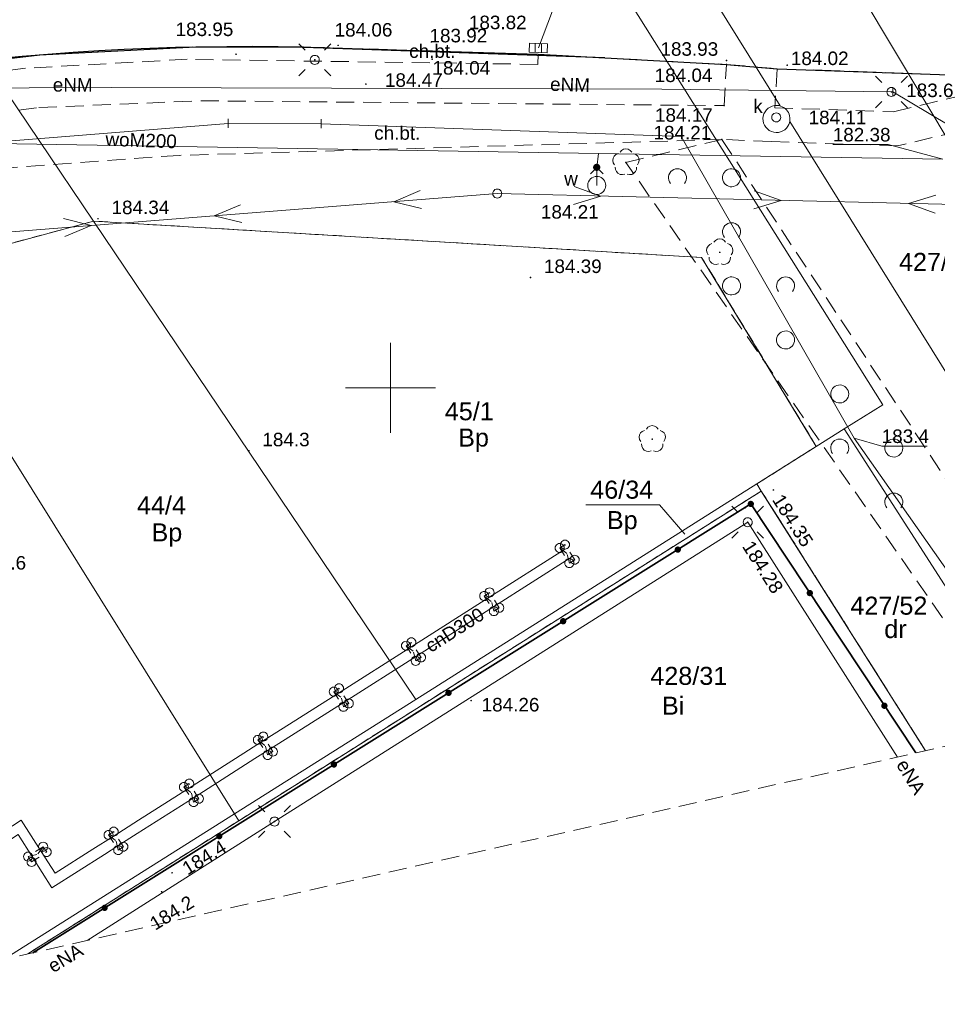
# Model space of a CAD drawing. Extents: x 8014 to 6635291, y -5609 to 5765892.
# Tile 84 of 158: x 6601229 to 6601280, y 5731716 to 5731770. Entities that reach past the tile are written whole.
import ezdxf
from ezdxf.enums import TextEntityAlignment as Align

# ---------------------------------------------------------------- set-up
doc = ezdxf.new("R2010")
doc.units = 0
for name, pattern in [('PRZER1-1', [1, 0.5, -0.5]), ('PRZER2-1', [1.5, 1, -0.5]), ('PRZER3-1', [2, 1.5, -0.5])]:
    doc.linetypes.add(name, pattern=pattern)
doc.layers.get('0').update_dxf_attribs({"linetype": 'CONTINUOUS'})
doc.layers.add('A-SZRAF- DROGI', color=130, linetype='CONTINUOUS')
doc.layers.add('a_zieleń', color=80, linetype='CONTINUOUS')
for name, color, linetype, lineweight in [('a_krawężnik', 7, 'CONTINUOUS', 30), ('EGDE_O', 7, 'CONTINUOUS', 18), ('GESDZI', 7, 'CONTINUOUS', 18), ('GESDZI_O', 7, 'CONTINUOUS', 18), ('GSLKOG', 7, 'CONTINUOUS', 35), ('GSLKRW', 7, 'CONTINUOUS', 25), ('GSPWPN', 7, 'CONTINUOUS', 13), ('GSPWPN_O', 7, 'CONTINUOUS', 13), ('GSPWPS', 7, 'CONTINUOUS', 13), ('GSPWPS_O', 7, 'CONTINUOUS', 13), ('GSSKOA', 7, 'CONTINUOUS', 18), ('GSSKOD', 7, 'CONTINUOUS', 18), ('GSSKOD_O', 7, 'CONTINUOUS', 18), ('GSSZAD', 7, 'CONTINUOUS', 18), ('GUPELA', 7, 'CONTINUOUS', 18), ('GUPISN', 7, 'CONTINUOUS', 18), ('GUPIWZ', 7, 'CONTINUOUS', 18), ('GUPIWZ_O', 7, 'CONTINUOUS', 18), ('GUPPRZ_O', 7, 'CONTINUOUS', 18), ('GUPZCP', 7, 'CONTINUOUS', 18), ('GUSIKP', 7, 'CONTINUOUS', 18), ('Ramka sekcyjna', 7, 'CONTINUOUS', 18)]:
    doc.layers.add(name, color=color, linetype=linetype, lineweight=lineweight)
for name, color, linetype, lineweight, true_color in [('EGUG_O', 7, 'CONTINUOUS', 18, 0x008000), ('GESUZY', 7, 'CONTINUOUS', 18, 0x008000), ('GOSRBG', 4, 'CONTINUOUS', 35, 0x00ffff), ('GSPRDL', 7, 'CONTINUOUS', 18, 0x008000), ('GULCPR', 7, 'CONTINUOUS', 18, 0xd200d2), ('GULCPR_O', 7, 'CONTINUOUS', 18, 0xd200d2), ('GULEPR', 1, 'CONTINUOUS', 18, 0xff0000), ('GULEPR_O', 1, 'CONTINUOUS', 18, 0xff0000), ('GULKPR', 7, 'CONTINUOUS', 18, 0x803300), ('GULWPR', 5, 'CONTINUOUS', 18, 0x0000ff), ('GULWPR_O', 5, 'CONTINUOUS', 18, 0x0000ff), ('GUPKKS', 7, 'CONTINUOUS', 18, 0x803300), ('GUPWDT', 5, 'CONTINUOUS', 18, 0x0000ff), ('GUPWZA', 5, 'CONTINUOUS', 18, 0x0000ff), ('GUPWZA_O', 5, 'CONTINUOUS', 18, 0x0000ff), ('SUEP_O', 1, 'CONTINUOUS', 18, 0xff0000)]:
    doc.layers.add(name, color=color, linetype=linetype, lineweight=lineweight, true_color=true_color)
doc.styles.add('Arial', font='arial.ttf')

# ---------------------------------------------------------------- blocks, each defined once
blk = doc.blocks.new('D_GSPWPN1')
blk.add_hatch(color=0).paths.add_polyline_path([(-0.045, 0), (-0.043467, -0.011647), (-0.038971, -0.0225), (-0.03182, -0.03182), (-0.0225, -0.038971), (-0.011647, -0.043467), (0, -0.045), (0.011647, -0.043467), (0.0225, -0.038971), (0.03182, -0.03182), (0.038971, -0.0225), (0.043467, -0.011647), (0.045, 0), (0.043467, 0.011647), (0.038971, 0.0225), (0.03182, 0.03182), (0.0225, 0.038971), (0.011647, 0.043467), (0, 0.045), (-0.011647, 0.043467), (-0.0225, 0.038971), (-0.03182, 0.03182), (-0.038971, 0.0225), (-0.043467, 0.011647)])
blk = doc.blocks.new('D_GSPWPS1')
blk.add_hatch(color=0).paths.add_polyline_path([(-0.045, 0), (-0.043467, -0.011647), (-0.038971, -0.0225), (-0.03182, -0.03182), (-0.0225, -0.038971), (-0.011647, -0.043467), (0, -0.045), (0.011647, -0.043467), (0.0225, -0.038971), (0.03182, -0.03182), (0.038971, -0.0225), (0.043467, -0.011647), (0.045, 0), (0.043467, 0.011647), (0.038971, 0.0225), (0.03182, 0.03182), (0.0225, 0.038971), (0.011647, 0.043467), (0, 0.045), (-0.011647, 0.043467), (-0.0225, 0.038971), (-0.03182, 0.03182), (-0.038971, 0.0225), (-0.043467, 0.011647)])
blk = doc.blocks.new('D_GUPZCP1')
at = {"color": 0}
blk.add_lwpolyline([(0, 0.25), (0, -0.25)], dxfattribs=at)
blk = doc.blocks.new('D_GUPWDT1')
at = {"color": 0}
for points in [[(-0.353553, 0.646447), (0, 1), (0.353553, 0.646447)], [(0, 0.5), (0, 1)]]:
    blk.add_lwpolyline(points, dxfattribs=at)
blk.add_lwpolyline([(0, 0.5), (0.086824, 0.492404), (0.17101, 0.469846), (0.25, 0.433013), (0.321394, 0.383022), (0.383022, 0.321394), (0.433013, 0.25), (0.469846, 0.17101), (0.492404, 0.086824), (0.5, 0), (0.492404, -0.086824), (0.469846, -0.17101), (0.433013, -0.25), (0.377875, -0.32743), (0.309079, -0.393027), (0.229113, -0.444418), (0.140866, -0.479746), (0.047528, -0.497736), (-0.047528, -0.497736), (-0.140866, -0.479746), (-0.229113, -0.444418), (-0.309079, -0.393027), (-0.377875, -0.32743), (-0.433013, -0.25), (-0.4725, -0.163534), (-0.494911, -0.071157), (-0.499434, 0.023791), (-0.485906, 0.117879), (-0.454816, 0.207708), (-0.407288, 0.290028), (-0.34504, 0.361867), (-0.27032, 0.420627), (-0.185831, 0.464184), (-0.094626, 0.490964)], close=True, dxfattribs=at)
blk = doc.blocks.new('D_GUPWZA1')
blk.add_hatch(color=0).paths.add_polyline_path([(-0.2, 0), (-0.193185, -0.051764), (-0.173205, -0.1), (-0.141421, -0.141421), (-0.1, -0.173205), (-0.051764, -0.193185), (0, -0.2), (0.051764, -0.193185), (0.1, -0.173205), (0.141421, -0.141421), (0.173205, -0.1), (0.193185, -0.051764), (0.2, 0), (0.193185, 0.051764), (0.173205, 0.1), (0.141421, 0.141421), (0.1, 0.173205), (0.051764, 0.193185), (0, 0.2), (-0.051764, 0.193185), (-0.1, 0.173205), (-0.141421, 0.141421), (-0.173205, 0.1), (-0.193185, 0.051764)])
blk = doc.blocks.new('D_GUPIWZ1_1')
at = {"color": 0}
blk.add_lwpolyline([(0, 0.25), (0.064705, 0.241481), (0.125, 0.216506), (0.176777, 0.176777), (0.216506, 0.125), (0.241481, 0.064705), (0.25, 0), (0.241481, -0.064705), (0.216506, -0.125), (0.176777, -0.176777), (0.125, -0.216506), (0.064705, -0.241481), (0, -0.25), (-0.064705, -0.241481), (-0.125, -0.216506), (-0.176777, -0.176777), (-0.216506, -0.125), (-0.241481, -0.064705), (-0.25, 0), (-0.241481, 0.064705), (-0.216506, 0.125), (-0.176777, 0.176777), (-0.125, 0.216506), (-0.064705, 0.241481)], close=True, dxfattribs=at)
blk = doc.blocks.new('D_GUPKKS1')
at = {"color": 0}
blk.add_lwpolyline([(0.5, -0.25), (-0.5, -0.25), (-0.5, 0.25), (0.5, 0.25)], close=True, dxfattribs=at)
for points in [[(-0.175, -0.25), (-0.175, 0.25)], [(0.175, -0.25), (0.175, 0.25)]]:
    blk.add_lwpolyline(points, dxfattribs=at)
blk = doc.blocks.new('D_GSPRDL1')
blk.add_hatch(color=0).paths.add_polyline_path([(0, -0.045), (0.013906, -0.042798), (0.02645, -0.036406), (0.036406, -0.02645), (0.042798, -0.013906), (0.045, 0), (0.042798, 0.013906), (0.036406, 0.02645), (0.02645, 0.036406), (0.013906, 0.042798), (0, 0.045), (-0.013906, 0.042798), (-0.02645, 0.036406), (-0.036406, 0.02645), (-0.042798, 0.013906), (-0.045, 0), (-0.042798, -0.013906), (-0.036406, -0.02645), (-0.02645, -0.036406), (-0.013906, -0.042798)])
at = {"color": 0}
for points in [[(-0.324277, 0.563333), (-0.240553, 0.662679), (-0.127956, 0.727494), (0, 0.75), (0.127956, 0.727494), (0.240553, 0.662679), (0.324277, 0.563333)], [(-0.635969, -0.134326), (-0.70458, -0.024001), (-0.731429, 0.103115), (-0.713292, 0.231763), (-0.652348, 0.346501), (-0.55591, 0.433559), (-0.435555, 0.482485)], [(0.435555, 0.482485), (0.55591, 0.433559), (0.652348, 0.346501), (0.713292, 0.231763), (0.731429, 0.103115), (0.70458, -0.024001), (0.635969, -0.134326)], [(-0.068773, -0.646351), (-0.194901, -0.677512), (-0.324092, -0.663766), (-0.440839, -0.606763), (-0.531129, -0.513345), (-0.584125, -0.394725), (-0.593465, -0.265141)], [(0.593465, -0.265141), (0.584125, -0.394725), (0.531129, -0.513345), (0.440839, -0.606763), (0.324092, -0.663766), (0.194901, -0.677512), (0.068773, -0.646351)]]:
    blk.add_lwpolyline(points, dxfattribs=at)
blk = doc.blocks.new('D_GUPISN1')
at = {"color": 0}
blk.add_lwpolyline([(0, 0.25), (0.064705, 0.241481), (0.125, 0.216506), (0.176777, 0.176777), (0.216506, 0.125), (0.241481, 0.064705), (0.25, 0), (0.241481, -0.064705), (0.216506, -0.125), (0.176777, -0.176777), (0.125, -0.216506), (0.064705, -0.241481), (0, -0.25), (-0.064705, -0.241481), (-0.125, -0.216506), (-0.176777, -0.176777), (-0.216506, -0.125), (-0.241481, -0.064705), (-0.25, 0), (-0.241481, 0.064705), (-0.216506, 0.125), (-0.176777, 0.176777), (-0.125, 0.216506), (-0.064705, 0.241481)], close=True, dxfattribs=at)
blk = doc.blocks.new('D_SUEP1')
at = {"color": 0}
blk.add_lwpolyline([(-0.75, -0.5), (0.75, 0), (-0.75, 0.5)], dxfattribs=at)
blk = doc.blocks.new('D_KOLO')
blk.add_hatch(color=0).paths.add_polyline_path([(-0.175, 0), (-0.169037, -0.045293), (-0.151554, -0.0875), (-0.123744, -0.123744), (-0.0875, -0.151554), (-0.045293, -0.169037), (0, -0.175), (0.045293, -0.169037), (0.0875, -0.151554), (0.123744, -0.123744), (0.151554, -0.0875), (0.169037, -0.045293), (0.175, 0), (0.169037, 0.045293), (0.151554, 0.0875), (0.123744, 0.123744), (0.0875, 0.151554), (0.045293, 0.169037), (0, 0.175), (-0.045293, 0.169037), (-0.0875, 0.151554), (-0.123744, 0.123744), (-0.151554, 0.0875), (-0.169037, 0.045293)])
blk = doc.blocks.new('D_GSLKOG1')
blk.add_hatch(color=0).paths.add_polyline_path([(-0.175, 0), (-0.169037, -0.045293), (-0.151554, -0.0875), (-0.123744, -0.123744), (-0.0875, -0.151554), (-0.045293, -0.169037), (0, -0.175), (0.045293, -0.169037), (0.0875, -0.151554), (0.123744, -0.123744), (0.151554, -0.0875), (0.169037, -0.045293), (0.175, 0), (0.169037, 0.045293), (0.151554, 0.0875), (0.123744, 0.123744), (0.0875, 0.151554), (0.045293, 0.169037), (0, 0.175), (-0.045293, 0.169037), (-0.0875, 0.151554), (-0.123744, 0.123744), (-0.151554, 0.0875), (-0.169037, 0.045293)])
blk = doc.blocks.new('D_GUPELA2')
blk.add_hatch(color=0).paths.add_polyline_path([(-0.001087, 0.044987), (0.011881, 0.043403), (0.021281, 0.03965), (0.030065, 0.033482), (0.038133, 0.023893), (0.043117, 0.012881), (0.044986, 0.001113), (0.044323, -0.007777), (0.040557, -0.019497), (0.033417, -0.030138), (0.024849, -0.037517), (0.013788, -0.042836), (0.002013, -0.044955), (-0.00982, -0.043916), (-0.020466, -0.040077), (-0.029541, -0.033946), (-0.036867, -0.025804), (-0.04187, -0.01649), (-0.04461, -0.005909), (-0.044532, 0.006476), (-0.041285, 0.017903), (-0.034764, 0.028574), (-0.024479, 0.03776), (-0.013449, 0.042943)])
at = {"color": 0}
for points in [[(-0.883883, 0.883883), (-0.53033, 0.53033)], [(0.883883, 0.883883), (0.53033, 0.53033)], [(-0.883883, -0.883883), (-0.53033, -0.53033)], [(0.883883, -0.883883), (0.53033, -0.53033)]]:
    blk.add_lwpolyline(points, dxfattribs=at)
blk = doc.blocks.new('D_GUPELA1')
at = {"color": 0}
blk.add_lwpolyline([(0, 0.25), (0.064705, 0.241481), (0.125, 0.216506), (0.176777, 0.176777), (0.216506, 0.125), (0.241481, 0.064705), (0.25, 0), (0.241481, -0.064705), (0.216506, -0.125), (0.176777, -0.176777), (0.125, -0.216506), (0.064705, -0.241481), (0, -0.25), (-0.064705, -0.241481), (-0.125, -0.216506), (-0.176777, -0.176777), (-0.216506, -0.125), (-0.241481, -0.064705), (-0.25, 0), (-0.241481, 0.064705), (-0.216506, 0.125), (-0.176777, 0.176777), (-0.125, 0.216506), (-0.064705, 0.241481)], close=True, dxfattribs=at)
blk = doc.blocks.new('D_GSSZAD1')
at = {"color": 0}
blk.add_lwpolyline([(0.5, 0), (0.490964, 0.094626), (0.464184, 0.185831), (0.420627, 0.27032), (0.361867, 0.34504), (0.290028, 0.407288), (0.207708, 0.454816), (0.117879, 0.485906), (0.023791, 0.499434), (-0.071157, 0.494911), (-0.163534, 0.4725), (-0.25, 0.433013), (-0.32743, 0.377875), (-0.393027, 0.309079), (-0.444418, 0.229113), (-0.479746, 0.140866), (-0.497736, 0.047528), (-0.497736, -0.047528), (-0.479746, -0.140866), (-0.444418, -0.229113), (-0.393027, -0.309079), (-0.32743, -0.377875), (-0.25, -0.433013), (-0.163534, -0.4725), (-0.071157, -0.494911), (0.023791, -0.499434), (0.117879, -0.485906), (0.207708, -0.454816), (0.290028, -0.407288), (0.361867, -0.34504), (0.420627, -0.27032), (0.464184, -0.185831), (0.490964, -0.094626)], close=True, dxfattribs=at)
blk = doc.blocks.new('D_GSSZAD2')
at = {"color": 0}
blk.add_lwpolyline([(-0.390312, -0.3125), (-0.445567, -0.226869), (-0.482312, -0.131814), (-0.49902, -0.031282), (-0.494998, 0.070549), (-0.470412, 0.169449), (-0.426283, 0.26131), (-0.364446, 0.342315), (-0.287468, 0.409099), (-0.198548, 0.458889), (-0.10138, 0.489614), (0, 0.5), (0.10138, 0.489614), (0.198548, 0.458889), (0.287468, 0.409099), (0.364446, 0.342315), (0.426283, 0.26131), (0.470412, 0.169449), (0.494998, 0.070549), (0.49902, -0.031282), (0.482312, -0.131814), (0.445567, -0.226869), (0.390312, -0.3125)], dxfattribs=at)

msp = doc.modelspace()

# ---------------------------------------------------------------- hatches: boundary and pattern name
at = {"layer": 'A-SZRAF- DROGI', "linetype": 'ByBlock', "lineweight": 0}
h = msp.add_hatch(dxfattribs=at)
h.set_pattern_fill('ANSI37', color=253, scale=3, style=0)
h.set_pattern_definition([(45, (3365827.47042, 2822255.7523), (-0.265165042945, 0.265165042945), []), (135, (3365827.47042, 2822255.7523), (-0.265165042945, -0.265165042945), [])])
h.paths.add_polyline_path([(6601164.801, 5731825.446), (6601168.791, 5731826.948), (6601168.821, 5731824.474), (6601166.454, 5731823.503)])
edge = h.paths.add_edge_path()
edge.add_line((6601172.476, 5731825.895), (6601172.411, 5731828.026))
edge.add_line((6601172.411, 5731828.026), (6601173.992, 5731828.189))
edge.add_arc((6601186.035, 5732243.68), 415.666, 268.33976, 269.91165)
edge.add_line((6601185.394, 5731828.015), (6601205.043, 5731828.193))
edge.add_line((6601205.043, 5731828.193), (6601225.232, 5731828.343))
edge.add_line((6601225.232, 5731828.343), (6601245.168, 5731828.586))
edge.add_line((6601245.168, 5731828.586), (6601245.543, 5731828.59))
edge.add_line((6601245.543, 5731828.59), (6601246.884, 5731826.594))
edge.add_line((6601246.884, 5731826.594), (6601221.79, 5731826.309))
edge.add_line((6601221.79, 5731826.309), (6601205.136, 5731826.031))
edge.add_line((6601205.136, 5731826.031), (6601185.273, 5731825.848))
edge.add_line((6601185.273, 5731825.848), (6601173.834, 5731826.053))
edge.add_line((6601173.834, 5731826.053), (6601172.476, 5731825.895))
edge = h.paths.add_edge_path()
edge.add_line((6601111.994, 5731733.86), (6601109.203, 5731750.836))
edge.add_line((6601109.203, 5731750.836), (6601106.88, 5731760.994))
edge.add_line((6601106.88, 5731760.994), (6601102.557, 5731779.174))
edge.add_line((6601102.557, 5731779.174), (6601096.809, 5731802.335))
edge.add_line((6601096.809, 5731802.335), (6601093.394, 5731815.076))
edge.add_arc((6601112.891, 5731821.407), 20.499, 186.6456, 197.9903, ccw=False)
edge.add_arc((6601104.1, 5731821.197), 11.772, 157.0931, 190.5857, ccw=False)
edge.add_line((6601093.257, 5731825.779), (6601095.519, 5731824.743))
edge.add_line((6601095.519, 5731824.743), (6601101.325, 5731802.801))
edge.add_line((6601101.325, 5731802.801), (6601106.886, 5731780.522))
edge.add_line((6601106.886, 5731780.522), (6601111.376, 5731762.136))
edge.add_line((6601111.376, 5731762.136), (6601116.585, 5731733.745))
edge.add_line((6601116.585, 5731733.745), (6601117.929, 5731724.497))
edge.add_line((6601117.929, 5731724.497), (6601120.175, 5731712.999))
edge.add_line((6601120.175, 5731712.999), (6601122.074, 5731714.127))
edge.add_line((6601122.074, 5731714.127), (6601119.954, 5731724.963))
edge.add_line((6601119.954, 5731724.963), (6601118.634, 5731734.045))
edge.add_line((6601118.634, 5731734.045), (6601113.329, 5731762.836))
edge.add_line((6601113.329, 5731762.836), (6601108.915, 5731781.012))
edge.add_line((6601108.915, 5731781.012), (6601103.286, 5731803.464))
edge.add_line((6601103.286, 5731803.464), (6601098.333, 5731822.44))
edge.add_line((6601098.333, 5731822.44), (6601100.26, 5731826.8))
edge.add_line((6601100.26, 5731826.8), (6601104.18, 5731826.61))
edge.add_line((6601104.18, 5731826.61), (6601124.59, 5731825.705))
edge.add_arc((6601125.61, 5731847.683), 22.002, 254.8648, 267.342, ccw=False)
edge.add_line((6601119.866, 5731826.445), (6601114.202, 5731827.977))
edge.add_arc((6601110.334, 5731814.504), 14.017, 73.981, 84.7293)
edge.add_line((6601111.621, 5731828.462), (6601104.31, 5731828.801))
edge.add_line((6601104.31, 5731828.801), (6601098.736, 5731829.044))
edge.add_arc((6601099.468, 5731836.321), 7.313, 237.4214, 264.2566, ccw=False)
edge.add_line((6601095.53, 5731830.158), (6601092.874, 5731826.011))
edge.add_arc((6601101.918, 5731821.944), 9.917, 155.786, 175.0174)
edge.add_arc((6601112.86, 5731821.402), 20.868, 176.144, 198.0523)
edge.add_line((6601093.019, 5731814.935), (6601096.416, 5731802.213))
edge.add_line((6601096.416, 5731802.213), (6601102.139, 5731779.125))
edge.add_line((6601102.139, 5731779.125), (6601106.492, 5731760.912))
edge.add_line((6601106.492, 5731760.912), (6601108.825, 5731750.719))
edge.add_line((6601108.825, 5731750.719), (6601111.607, 5731733.785))
edge.add_line((6601111.607, 5731733.785), (6601115.11, 5731713.014))
edge.add_line((6601115.11, 5731713.014), (6601115.783, 5731710.389))
edge.add_line((6601115.783, 5731710.389), (6601116.123, 5731710.591))
edge.add_line((6601116.123, 5731710.591), (6601115.488, 5731713.094))
edge.add_line((6601115.488, 5731713.094), (6601113.741, 5731723.477))
edge.add_line((6601113.741, 5731723.477), (6601111.994, 5731733.86))
at = {"layer": 'a_zieleń', "transparency": 33554687}
h = msp.add_hatch(dxfattribs=at)
h.set_pattern_fill('ANSI31', color=256, scale=2, angle=0.5416)
h.set_pattern_definition([(45.54155787, (6600987.53512, 5732094.77134), (-0.1784396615, 0.175097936), [])])
edge = h.paths.add_edge_path()
edge.add_line((6601184.523, 5731785.715), (6601184.767, 5731785.473))
edge.add_line((6601184.767, 5731785.473), (6601208.79, 5731802.27))
edge.add_line((6601208.79, 5731802.27), (6601211.05, 5731814.48))
edge.add_line((6601211.05, 5731814.48), (6601142.151, 5731813.823))
edge.add_arc((6601143.698, 5731819.102), 5.501, 253.6603, 270.5475)
edge.add_line((6601143.751, 5731813.601), (6601191.034, 5731814.053))
edge.add_arc((6601191.122, 5731812.113), 1.942, 359.8374, 92.594, ccw=False)
edge.add_line((6601193.063, 5731812.108), (6601193.074, 5731811.004))
edge.add_line((6601193.074, 5731811.004), (6601197.383, 5731811.045))
edge.add_line((6601197.383, 5731811.045), (6601197.425, 5731806.621))
edge.add_line((6601197.425, 5731806.621), (6601199.732, 5731806.642))
edge.add_line((6601199.732, 5731806.642), (6601199.803, 5731799.171))
edge.add_line((6601199.803, 5731799.171), (6601197.516, 5731797.165))
edge.add_line((6601197.516, 5731797.165), (6601194.216, 5731797.133))
edge.add_line((6601194.216, 5731797.133), (6601194.251, 5731793.47))
edge.add_arc((6601191.538, 5731793.658), 2.72, 281.0894, 356.0358, ccw=False)
edge.add_line((6601192.061, 5731790.989), (6601185.152, 5731786.156))
edge.add_arc((71774552.687, -87417922.681), 113685689.918, 124.97904394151, 124.97904432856)
h.paths.add_polyline_path([(6601204.906, 5731809.178), (6601202.577, 5731808.579), (6601203.741, 5731808.879)], flags=16)

# ---------------------------------------------------------------- linework, layer by layer
at = {"layer": 'a_krawężnik'}
msp.add_line((6601245.181, 5731768.902), (6601261.894, 5731768.324), dxfattribs=at)
msp.add_arc((6601242.138, 5731623.511, 10.08), 145.423, 88.80118, 106.71036, dxfattribs=at)
at = {"layer": 'EGDE_O', "color": 8, "linetype": 'Continuous', "lineweight": 13, "elevation": 10.8, "flags": 128}
msp.add_lwpolyline([(6601266.318, 5731741.874), (6601264.92, 5731743.495), (6601260.84, 5731743.495)], dxfattribs=at)
at = {"layer": 'GESDZI', "color": 8, "linetype": 'Continuous', "lineweight": 18, "elevation": 10.22}
for points in [[(6601285.766, 5731731.232), (6601275.16, 5731747.72), (6601277.32, 5731749.06), (6601248.94, 5731794.23), (6601249.17, 5731794.37), (6601242.61, 5731805.35), (6601253.79, 5731809.13), (6601274.48, 5731774.54), (6601286.31, 5731754.76), (6601298.13, 5731734.98), (6601295.889, 5731733.524)], [(6601162.327, 5731703.292), (6601149.73, 5731723.59), (6601151.62, 5731724.81), (6601181.7, 5731745.25), (6601222.65, 5731756.31), (6601241.34, 5731726.35), (6601228.574, 5731718.287)], [(6601279.68, 5731729.855), (6601270.57, 5731744.27), (6601270.32, 5731744.66), (6601273.62, 5731746.75), (6601275.16, 5731747.72), (6601285.766, 5731731.232)], [(6601229.88, 5731718.583), (6601241.58, 5731725.97), (6601270.57, 5731744.27), (6601279.68, 5731729.855)], [(6601228.574, 5731718.287), (6601241.34, 5731726.35), (6601241.58, 5731725.97), (6601229.88, 5731718.583)]]:
    msp.add_lwpolyline(points, dxfattribs=at)
for points in [[(6601273.62, 5731746.75), (6601267.26, 5731757.23), (6601233.52, 5731759.25), (6601221.45, 5731777.18), (6601219.68, 5731779.82), (6601221.16, 5731780.75), (6601235.26, 5731789.63), (6601247.12, 5731797.11), (6601248.94, 5731794.23), (6601277.32, 5731749.06), (6601275.16, 5731747.72)], [(6601274.48, 5731774.54), (6601298.66, 5731789.71), (6601295.82, 5731760.73), (6601286.31, 5731754.76)], [(6601233.52, 5731759.25), (6601222.65, 5731756.31), (6601212.93, 5731771.89), (6601221.45, 5731777.18)], [(6601241.34, 5731726.35), (6601222.65, 5731756.31), (6601233.52, 5731759.25), (6601251.4, 5731732.7)], [(6601251.4, 5731732.7), (6601233.52, 5731759.25), (6601267.26, 5731757.23), (6601273.62, 5731746.75), (6601270.32, 5731744.66)], [(6601241.58, 5731725.97), (6601241.34, 5731726.35), (6601251.4, 5731732.7), (6601270.32, 5731744.66), (6601270.57, 5731744.27)]]:
    msp.add_lwpolyline(points, close=True, dxfattribs=at)
at = {"layer": 'GESUZY', "color": 8, "linetype": 'PRZER1-1', "lineweight": 18, "elevation": 10.08}
for points in [[(6601130.865, 5731696.171), (6601127.94, 5731709.49), (6601130.38, 5731711.07), (6601149.73, 5731723.59), (6601151.62, 5731724.81), (6601181.7, 5731745.25), (6601222.65, 5731756.31), (6601233.52, 5731759.25), (6601267.26, 5731757.23), (6601273.62, 5731746.75), (6601270.32, 5731744.66), (6601270.57, 5731744.27), (6601241.58, 5731725.97), (6601229.88, 5731718.583)], [(6601279.68, 5731729.855), (6601270.57, 5731744.27), (6601270.32, 5731744.66), (6601273.62, 5731746.75), (6601267.26, 5731757.23), (6601233.52, 5731759.25), (6601222.65, 5731756.31), (6601181.7, 5731745.25), (6601151.62, 5731724.81), (6601149.73, 5731723.59), (6601130.38, 5731711.07), (6601127.94, 5731709.49), (6601130.865, 5731696.171)], [(6601229.88, 5731718.583), (6601241.58, 5731725.97), (6601270.57, 5731744.27), (6601279.68, 5731729.855)]]:
    msp.add_lwpolyline(points, dxfattribs=at)
at = {"layer": 'GOSRBG', "color": 8, "linetype": 'PRZER2-1', "lineweight": 18, "elevation": 10.04}
msp.add_lwpolyline([(6601299.084, 5731734.247), (6601325.67, 5731736.853), (6601330.011, 5731849.566), (6601060.655, 5731853.302), (6601096.398, 5731719.42), (6601107.997, 5731690.995)], close=True, dxfattribs=at)
at = {"layer": 'GSLKOG', "color": 8, "linetype": 'Continuous', "lineweight": 35, "elevation": 10.18}
for points in [[(6601230.155, 5731718.645), (6601269.986, 5731743.553)], [(6601269.986, 5731743.553), (6601279.133, 5731729.731)]]:
    msp.add_lwpolyline(points, dxfattribs=at)
at = {"layer": 'GSLKRW', "color": 8, "linetype": 'Continuous', "lineweight": 25, "elevation": 10.18}
for points in [[(6601203.806, 5731763.875), (6601209, 5731764.99), (6601216.08, 5731766.5), (6601220.181, 5731767.264), (6601230.549, 5731768.472), (6601239.19, 5731768.93), (6601244.833, 5731768.93), (6601258.19, 5731768.51), (6601268.633, 5731767.947), (6601271.452, 5731767.709), (6601285.764, 5731767.197), (6601298.398, 5731766.626)], [(6601268.633, 5731767.947), (6601271.452, 5731767.709), (6601285.764, 5731767.197), (6601298.398, 5731766.626)]]:
    msp.add_lwpolyline(points, dxfattribs=at)
at = {"layer": 'GSSKOA', "color": 8, "linetype": 'PRZER3-1', "lineweight": 18, "elevation": 10.18}
msp.add_lwpolyline([(6601179.445, 5731754.298), (6601186.52, 5731757.579), (6601192.769, 5731760.184), (6601203.806, 5731763.875), (6601209, 5731764.99), (6601216.08, 5731766.5), (6601220.181, 5731767.264), (6601230.549, 5731768.472), (6601239.19, 5731768.93), (6601244.833, 5731768.93), (6601258.19, 5731768.51), (6601268.633, 5731767.947), (6601271.452, 5731767.709), (6601285.764, 5731767.197), (6601298.398, 5731766.626), (6601297.609, 5731772.963)], dxfattribs=at)
at = {"layer": 'GSSKOD', "color": 8, "linetype": 'PRZER2-1', "lineweight": 18, "elevation": 10.18}
for points in [[(6601136.351, 5731727.445), (6601152.67, 5731737.74), (6601175.14, 5731751.74), (6601179.445, 5731754.298), (6601186.52, 5731757.579), (6601192.769, 5731760.184), (6601203.806, 5731763.875), (6601209, 5731764.99), (6601216.08, 5731766.5), (6601220.181, 5731767.264), (6601230.549, 5731768.472), (6601239.19, 5731768.93)], [(6601258.19, 5731768.51), (6601258.18, 5731767.95), (6601238.71, 5731768.23), (6601229.754, 5731767.736), (6601216.11, 5731765.95), (6601209.73, 5731764.69), (6601203.155, 5731762.942), (6601193.058, 5731759.71), (6601189.368, 5731758.176), (6601179.713, 5731753.873), (6601175.35, 5731751.41), (6601152.91, 5731737.41), (6601136.396, 5731726.986), (6601136.351, 5731727.445)], [(6601268.51, 5731765.658), (6601268.633, 5731767.947), (6601271.452, 5731767.709)], [(6601271.452, 5731767.709), (6601271.316, 5731765.54), (6601277.912, 5731765.319), (6601285.764, 5731767.197), (6601298.398, 5731766.626)], [(6601137.37, 5731723.955), (6601177.14, 5731748.82), (6601186.574, 5731754.4), (6601196.081, 5731758.09), (6601198.894, 5731759.437), (6601216.58, 5731763.49), (6601223.414, 5731764.648), (6601230.488, 5731765.551), (6601239.48, 5731765.93), (6601268.51, 5731765.658)], [(6601298.221, 5731764.719), (6601285.896, 5731765.27), (6601278.118, 5731763.429), (6601271.13, 5731763.66), (6601268.38, 5731763.784)], [(6601268.38, 5731763.784), (6601238.28, 5731762.9), (6601224.298, 5731761.88), (6601216.83, 5731760.41), (6601209.447, 5731759.005), (6601200.623, 5731756.485), (6601196.369, 5731755.028), (6601190.223, 5731752.784), (6601184.949, 5731750.465), (6601178.56, 5731746.74), (6601141.118, 5731722.837), (6601138.948, 5731721.454), (6601137.37, 5731723.955)]]:
    msp.add_lwpolyline(points, dxfattribs=at)
at = {"layer": 'GSSZAD', "color": 8, "linetype": 'PRZER2-1', "lineweight": 18, "elevation": 10.1}
msp.add_lwpolyline([(6601268.38, 5731763.784), (6601286.778, 5731735.874), (6601284.046, 5731732.313), (6601263.059, 5731762.51)], close=True, dxfattribs=at)
at = {"layer": 'GULCPR', "color": 8, "linetype": 'Continuous', "lineweight": 18, "elevation": 10.14}
for points in [[(6601221.321, 5731716.646), (6601221.709, 5731716.892), (6601224.744, 5731718.823), (6601224.011, 5731719.98), (6601222.863, 5731721.765), (6601224.728, 5731722.954), (6601227.997, 5731725.03), (6601229.516, 5731726.003), (6601230.622, 5731724.256), (6601231.392, 5731723.053), (6601233.489, 5731724.388), (6601234.607, 5731725.103), (6601236.014, 5731725.995), (6601238.795, 5731727.758), (6601241.855, 5731729.712), (6601242.903, 5731730.381), (6601243.7, 5731730.886), (6601247.111, 5731733.046), (6601251.12, 5731735.598), (6601255.456, 5731738.366), (6601259.643, 5731741.031)], [(6601222.998, 5731717.025), (6601225.543, 5731718.645), (6601224.5, 5731720.292), (6601223.666, 5731721.589), (6601225.04, 5731722.465), (6601228.309, 5731724.541), (6601229.338, 5731725.2), (6601230.133, 5731723.944), (6601231.218, 5731722.248), (6601234.124, 5731724.105), (6601234.919, 5731724.614), (6601235.948, 5731725.266), (6601239.106, 5731727.268), (6601242.469, 5731729.416), (6601243.214, 5731729.892), (6601243.798, 5731730.261), (6601247.422, 5731732.557), (6601251.432, 5731735.109), (6601255.768, 5731737.877), (6601259.955, 5731740.542)]]:
    msp.add_lwpolyline(points, dxfattribs=at)
at = {"layer": 'GULEPR', "color": 8, "linetype": 'Continuous', "lineweight": 18, "elevation": 10.14}
for points in [[(6601288.167, 5731731.776), (6601286.875, 5731733.809), (6601284.64, 5731734.514), (6601275.724, 5731747.21), (6601266.117, 5731763.939), (6601246.149, 5731764.656), (6601240.987, 5731764.672), (6601225.03, 5731763.391), (6601224.69, 5731767.355), (6601220.55, 5731785.804), (6601224.081, 5731797.787)], [(6601306.96, 5731745.05), (6601301.204, 5731748.459), (6601280.937, 5731764.598), (6601277.86, 5731766.426), (6601265.054, 5731766.568), (6601234.496, 5731766.671), (6601216.264, 5731766.585), (6601198.322, 5731761.035), (6601180.977, 5731752.718)], [(6601255.92, 5731760.78), (6601217.691, 5731757.772), (6601181.22, 5731752.78), (6601141.24, 5731726.67)], [(6601294.48, 5731759.85), (6601255.92, 5731760.78)], [(6601233.163, 5731719.326), (6601243.563, 5731725.925), (6601269.816, 5731742.539)], [(6601278.124, 5731729.503), (6601269.816, 5731742.539)]]:
    msp.add_lwpolyline(points, dxfattribs=at)
at = {"layer": 'GULKPR', "color": 8, "linetype": 'Continuous', "lineweight": 18, "elevation": 10.14}
for points in [[(6601271.617, 5731765.641), (6601258.737, 5731786.342)], [(6601258.2, 5731768.86), (6601259.764, 5731773.001)], [(6601292.13, 5731732.673), (6601282.83, 5731747.62), (6601272.148, 5731764.788)]]:
    msp.add_lwpolyline(points, dxfattribs=at)
at = {"layer": 'GULWPR', "color": 8, "linetype": 'Continuous', "lineweight": 18, "elevation": 10.14}
for points in [[(6601163.427, 5731742.118), (6601165.146, 5731743.193), (6601176.734, 5731747.333), (6601189.857, 5731752.765), (6601218.112, 5731763.722), (6601261.535, 5731763.006), (6601280.645, 5731762.692)], [(6601261.535, 5731763.006), (6601261.437, 5731762.235), (6601261.438, 5731761.23)]]:
    msp.add_lwpolyline(points, dxfattribs=at)
at = {"layer": 'GUPISN', "color": 8, "linetype": 'PRZER1-1', "lineweight": 18, "elevation": 10.16}
for points in [[(6601259.383, 5731741.108), (6601259.679, 5731741.294)], [(6601259.383, 5731741.108), (6601259.92, 5731740.269)], [(6601259.383, 5731741.108), (6601260.216, 5731740.455)], [(6601259.92, 5731740.269), (6601259.679, 5731741.294)], [(6601260.216, 5731740.455), (6601259.679, 5731741.294)], [(6601259.92, 5731740.269), (6601260.216, 5731740.455)], [(6601255.195, 5731738.443), (6601255.491, 5731738.639)], [(6601255.195, 5731738.443), (6601255.732, 5731737.604)], [(6601255.195, 5731738.443), (6601256.028, 5731737.79)], [(6601255.732, 5731737.604), (6601255.491, 5731738.639)], [(6601256.028, 5731737.79), (6601255.491, 5731738.639)], [(6601255.732, 5731737.604), (6601256.028, 5731737.79)], [(6601250.859, 5731735.685), (6601251.156, 5731735.871)], [(6601250.859, 5731735.685), (6601251.396, 5731734.845)], [(6601250.859, 5731735.685), (6601251.693, 5731735.031)], [(6601251.396, 5731734.845), (6601251.156, 5731735.871)], [(6601251.693, 5731735.031), (6601251.156, 5731735.871)], [(6601251.396, 5731734.845), (6601251.693, 5731735.031)], [(6601246.85, 5731733.133), (6601247.146, 5731733.319)], [(6601247.387, 5731732.294), (6601247.146, 5731733.319)], [(6601247.683, 5731732.48), (6601247.146, 5731733.319)], [(6601246.85, 5731733.133), (6601247.387, 5731732.294)], [(6601246.85, 5731733.133), (6601247.683, 5731732.48)], [(6601247.387, 5731732.294), (6601247.683, 5731732.48)], [(6601242.642, 5731730.458), (6601242.939, 5731730.644)], [(6601243.179, 5731729.619), (6601242.939, 5731730.644)], [(6601243.476, 5731729.805), (6601242.939, 5731730.644)], [(6601242.642, 5731730.458), (6601243.179, 5731729.619)], [(6601242.642, 5731730.458), (6601243.476, 5731729.805)], [(6601243.179, 5731729.619), (6601243.476, 5731729.805)], [(6601238.534, 5731727.845), (6601238.83, 5731728.031)], [(6601238.534, 5731727.845), (6601239.071, 5731727.005)], [(6601238.534, 5731727.845), (6601239.367, 5731727.191)], [(6601239.071, 5731727.005), (6601238.83, 5731728.031)], [(6601239.367, 5731727.191), (6601238.83, 5731728.031)], [(6601239.071, 5731727.005), (6601239.367, 5731727.191)], [(6601234.356, 5731725.18), (6601234.643, 5731725.366)], [(6601234.356, 5731725.18), (6601234.893, 5731724.341)], [(6601234.356, 5731725.18), (6601235.18, 5731724.527)], [(6601234.893, 5731724.341), (6601234.643, 5731725.366)], [(6601235.18, 5731724.527), (6601234.643, 5731725.366)], [(6601230.729, 5731724.527), (6601229.89, 5731723.98)], [(6601230.729, 5731724.527), (6601230.085, 5731723.684)], [(6601230.729, 5731724.527), (6601230.925, 5731724.231)], [(6601234.893, 5731724.341), (6601235.18, 5731724.527)], [(6601229.89, 5731723.98), (6601230.925, 5731724.231)], [(6601229.89, 5731723.98), (6601230.085, 5731723.684)], [(6601230.085, 5731723.684), (6601230.925, 5731724.231)]]:
    msp.add_lwpolyline(points, dxfattribs=at)
at = {"layer": 'GUPPRZ_O', "color": 8, "linetype": 'Continuous', "lineweight": 13, "elevation": 10.8, "flags": 128}
for points in [[(6601280.645, 5731762.692), (6601277.614, 5731763.497), (6601274.534, 5731763.497)], [(6601275.724, 5731747.21), (6601277.248, 5731746.763), (6601279.768, 5731746.763)]]:
    msp.add_lwpolyline(points, dxfattribs=at)
at = {"layer": 'GUSIKP', "color": 8, "linetype": 'Continuous', "lineweight": 18, "elevation": 10.14}
msp.add_lwpolyline([(6601271.436, 5731765.67, -0.578542), (6601272.045, 5731764.52, -1.728483)], format="xyb", close=True, dxfattribs=at)
at = {"layer": 'Ramka sekcyjna', "color": 8, "linetype": 'Continuous', "lineweight": 18, "elevation": 100, "flags": 128}
for points in [[(6601250, 5731750), (6601250, 5731752.5)], [(6601252.5, 5731750), (6601247.5, 5731750)], [(6601252.5, 5731750), (6601247.5, 5731750)], [(6601250, 5731750), (6601250, 5731747.5)]]:
    msp.add_lwpolyline(points, dxfattribs=at)

# ---------------------------------------------------------------- block references
at = {"layer": 'GSLKOG', "color": 8, "linetype": 'Continuous', "lineweight": 35}
for name, p, rotation in [('D_GSLKOG1', (6601269.986, 5731743.553, 10.18), 303.4947888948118), ('D_GSLKOG1', (6601269.986, 5731743.553, 10.18), 32.01976701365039), ('D_KOLO', (6601265.936, 5731741.02, 10.18), 32.01976701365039), ('D_KOLO', (6601265.936, 5731741.02, 10.18), 32.01976701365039), ('D_KOLO', (6601273.26, 5731738.606, 10.18), 303.4947888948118), ('D_KOLO', (6601273.26, 5731738.606, 10.18), 303.4947888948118), ('D_KOLO', (6601259.577, 5731737.044, 10.18), 32.01976701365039), ('D_KOLO', (6601259.577, 5731737.044, 10.18), 32.01976701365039), ('D_KOLO', (6601253.218, 5731733.067, 10.18), 32.01976701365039), ('D_KOLO', (6601253.218, 5731733.067, 10.18), 32.01976701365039), ('D_KOLO', (6601277.399, 5731732.351, 10.18), 303.4947888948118), ('D_KOLO', (6601277.399, 5731732.351, 10.18), 303.4947888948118), ('D_KOLO', (6601246.859, 5731729.091, 10.18), 32.01976701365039), ('D_KOLO', (6601246.859, 5731729.091, 10.18), 32.01976701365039), ('D_KOLO', (6601240.5, 5731725.114, 10.18), 32.01976701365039), ('D_KOLO', (6601240.5, 5731725.114, 10.18), 32.01976701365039), ('D_KOLO', (6601234.141, 5731721.137, 10.18), 32.01976701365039), ('D_KOLO', (6601234.141, 5731721.137, 10.18), 32.01976701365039)]:
    msp.add_blockref(name, p, dxfattribs=dict(at, rotation=rotation))
at = {"layer": 'GSPRDL', "color": 8, "linetype": 'Continuous', "lineweight": 18}
for p in [(6601263.059, 5731762.51, 10.12), (6601268.266, 5731757.518, 10.12), (6601264.519, 5731747.148, 10.12)]:
    msp.add_blockref('D_GSPRDL1', p, dxfattribs=at)
at = {"layer": 'GSPWPN', "color": 8, "linetype": 'Continuous', "lineweight": 13}
for p in [(6601242.141, 5731746.502, 10.08), (6601237.879, 5731723.08, 10.08), (6601237.3, 5731722.029, 10.08)]:
    msp.add_blockref('D_GSPWPN1', p, dxfattribs=at)
at = {"layer": 'GSPWPS', "color": 8, "linetype": 'Continuous', "lineweight": 13}
for p in [(6601247.092, 5731769.005, 10.08), (6601252.27, 5731769.19, 10.08), (6601241.43, 5731768.511, 10.08), (6601252.31, 5731768.24, 10.08), (6601268.641, 5731768.163, 10.08), (6601268.633, 5731767.947, 10.08), (6601272.006, 5731767.902, 10.08), (6601248.635, 5731766.856, 10.08), (6601268.51, 5731765.658, 10.08), (6601268.38, 5731763.784, 10.08), (6601233.772, 5731759.386, 10.08), (6601257.762, 5731756.119, 10.08), (6601271.241, 5731744.329, 10.08), (6601269.67, 5731743.337, 10.08), (6601254.471, 5731732.637, 10.08)]:
    msp.add_blockref('D_GSPWPS1', p, dxfattribs=at)
at = {"layer": 'GSSZAD', "color": 8, "linetype": 'Continuous', "lineweight": 18}
for name, p in [('D_GSSZAD2', (6601265.918, 5731761.656, 10.1)), ('D_GSSZAD1', (6601268.918, 5731761.656, 10.1)), ('D_GSSZAD2', (6601268.918, 5731758.656, 10.1)), ('D_GSSZAD1', (6601268.918, 5731755.656, 10.1)), ('D_GSSZAD2', (6601271.918, 5731755.656, 10.1)), ('D_GSSZAD1', (6601271.918, 5731752.656, 10.1)), ('D_GSSZAD1', (6601274.918, 5731749.656, 10.1)), ('D_GSSZAD2', (6601274.918, 5731746.656, 10.1)), ('D_GSSZAD1', (6601277.918, 5731746.656, 10.1)), ('D_GSSZAD2', (6601277.918, 5731743.656, 10.1))]:
    msp.add_blockref(name, p, dxfattribs=at)
at = {"layer": 'GULEPR', "color": 8, "linetype": 'Continuous', "lineweight": 18}
for p, rotation in [((6601260.919, 5731760.659, 10.14), 358.6183934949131), ((6601250.935, 5731760.388, 10.14), 184.4983496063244), ((6601270.916, 5731760.418, 10.14), 358.6183934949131), ((6601279.484, 5731760.212, 10.14), 178.6183934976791), ((6601240.966, 5731759.604, 10.14), 184.4983496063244), ((6601232.645, 5731758.949, 10.14), 4.498349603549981)]:
    msp.add_blockref('D_SUEP1', p, dxfattribs=dict(at, rotation=rotation))
at = {"layer": 'GUPELA', "color": 8, "linetype": 'Continuous', "lineweight": 18}
for name, p in [('D_GUPELA2', (6601245.8, 5731768.2, 10.15)), ('D_GUPELA1', (6601245.8, 5731768.2, 10.16)), ('D_GUPELA2', (6601277.79, 5731766.42, 10.15)), ('D_GUPELA1', (6601277.79, 5731766.42, 10.16)), ('D_GUPELA2', (6601269.816, 5731742.539, 10.15)), ('D_GUPELA1', (6601269.816, 5731742.539, 10.16)), ('D_GUPELA2', (6601243.563, 5731725.925, 10.15)), ('D_GUPELA1', (6601243.563, 5731725.925, 10.16))]:
    msp.add_blockref(name, p, dxfattribs=at)
at = {"layer": 'GUPISN', "color": 8, "linetype": 'Continuous', "lineweight": 18}
for p in [(6601255.92, 5731760.78, 10.16), (6601259.679, 5731741.294, 10.16), (6601259.383, 5731741.108, 10.16), (6601259.92, 5731740.269, 10.16), (6601260.216, 5731740.455, 10.16), (6601255.491, 5731738.639, 10.16), (6601255.195, 5731738.443, 10.16), (6601255.732, 5731737.604, 10.16), (6601256.028, 5731737.79, 10.16), (6601251.156, 5731735.871, 10.16), (6601250.859, 5731735.685, 10.16), (6601251.396, 5731734.845, 10.16), (6601251.693, 5731735.031, 10.16), (6601246.85, 5731733.133, 10.16), (6601247.146, 5731733.319, 10.16), (6601247.683, 5731732.48, 10.16), (6601247.387, 5731732.294, 10.16), (6601242.642, 5731730.458, 10.16), (6601242.939, 5731730.644, 10.16), (6601243.476, 5731729.805, 10.16), (6601243.179, 5731729.619, 10.16), (6601238.534, 5731727.845, 10.16), (6601238.83, 5731728.031, 10.16), (6601239.071, 5731727.005, 10.16), (6601239.367, 5731727.191, 10.16), (6601234.643, 5731725.366, 10.16), (6601234.356, 5731725.18, 10.16), (6601230.729, 5731724.527, 10.16), (6601234.893, 5731724.341, 10.16), (6601235.18, 5731724.527, 10.16), (6601229.89, 5731723.98, 10.16), (6601230.925, 5731724.231, 10.16), (6601230.085, 5731723.684, 10.16)]:
    msp.add_blockref('D_GUPISN1', p, dxfattribs=at)
at = {"layer": 'GUPIWZ', "color": 8, "linetype": 'Continuous', "lineweight": 18}
msp.add_blockref('D_GUPIWZ1_1', (6601271.397, 5731765.006, 10.18), dxfattribs=at)
at = {"layer": 'GUPKKS', "color": 8, "linetype": 'Continuous', "lineweight": 18, "rotation": 358.189327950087}
msp.add_blockref('D_GUPKKS1', (6601258.2, 5731768.86, 10.16), dxfattribs=at)
at = {"layer": 'GUPWDT', "color": 8, "linetype": 'Continuous', "lineweight": 18}
msp.add_blockref('D_GUPWDT1', (6601261.438, 5731761.23, 10.16), dxfattribs=at)
at = {"layer": 'GUPWZA', "color": 8, "linetype": 'Continuous', "lineweight": 18}
msp.add_blockref('D_GUPWZA1', (6601261.437, 5731762.235, 10.16), dxfattribs=at)
at = {"layer": 'GUPZCP', "color": 8, "linetype": 'Continuous', "lineweight": 18}
for p in [(6601277.86, 5731766.426, 10.16), (6601240.987, 5731764.672, 10.16), (6601246.149, 5731764.656, 10.16)]:
    msp.add_blockref('D_GUPZCP1', p, dxfattribs=at)

# ---------------------------------------------------------------- texts
at = {"layer": 'EGDE_O', "color": 8, "linetype": 'Continuous', "lineweight": 0, "style": 'Arial'}
for s, p in [('427/122', (6601280.731, 5731756.488, 10.8)), ('45/1', (6601254.37, 5731748.197, 10.8)), ('46/34', (6601262.826, 5731743.845, 10.8)), ('44/4', (6601237.29, 5731742.977, 10.8)), ('427/52', (6601277.648, 5731737.406, 10.8)), ('428/31', (6601266.547, 5731733.511, 10.8))]:
    msp.add_text(s, height=1, dxfattribs=at).set_placement(p, align=Align.CENTER)
at = {"layer": 'EGUG_O', "color": 8, "linetype": 'Continuous', "lineweight": 0, "style": 'Arial'}
for s, p in [('Bp', (6601254.604, 5731746.737, 10.8)), ('Bp', (6601262.854, 5731742.156, 10.8)), ('Bp', (6601237.592, 5731741.475, 10.8)), ('dr', (6601278.009, 5731736.109, 10.8)), ('Bi', (6601265.682, 5731731.856, 10.8))]:
    msp.add_text(s, height=1, dxfattribs=at).set_placement(p, align=Align.CENTER)
at = {"layer": 'GESDZI_O', "color": 8, "linetype": 'Continuous', "lineweight": 0, "style": 'Arial'}
for s, p in [('427/122', (6601280.731, 5731756.488, 10.8)), ('45/1', (6601254.37, 5731748.197, 10.8)), ('44/4', (6601237.29, 5731742.977, 10.8))]:
    msp.add_text(s, height=1, dxfattribs=at).set_placement(p, align=Align.CENTER)
at = {"layer": 'GSPWPN_O', "color": 8, "linetype": 'Continuous', "lineweight": 0, "style": 'Arial'}
for s, p in [('184.3', (6601242.891, 5731746.752, 10.8)), ('184.6', (6601227.16, 5731739.91, 10.8))]:
    msp.add_text(s, height=0.75, dxfattribs=at).set_placement(p)
for s, rotation, p in [('184.4', 31.5686, (6601238.742, 5731722.921, 10.8)), ('184.2', 31.5527, (6601236.941, 5731719.857, 10.8))]:
    msp.add_text(s, height=0.75, rotation=rotation, dxfattribs=at).set_placement(p)
at = {"layer": 'GSPWPS_O', "color": 8, "linetype": 'Continuous', "lineweight": 0, "style": 'Arial'}
for s, p in [('183.95', (6601238.076, 5731769.522, 10.8)), ('184.06', (6601246.899, 5731769.494, 10.8)), ('183.92', (6601252.161, 5731769.172, 10.8)), ('183.93', (6601264.974, 5731768.428, 10.8)), ('184.02', (6601272.207, 5731767.911, 10.8)), ('184.04', (6601252.326, 5731767.38, 10.8)), ('184.04', (6601264.654, 5731766.97, 10.8)), ('184.47', (6601249.69, 5731766.703, 10.8)), ('184.17', (6601264.672, 5731764.761, 10.8)), ('184.21', (6601264.587, 5731763.782, 10.8)), ('184.34', (6601234.522, 5731759.636, 10.8)), ('184.39', (6601258.512, 5731756.369, 10.8)), ('184.26', (6601255.056, 5731732.036, 10.8))]:
    msp.add_text(s, height=0.75, dxfattribs=at).set_placement(p)
for s, p in [('184.35', (6601271.143, 5731743.787, 10.8)), ('184.28', (6601269.48, 5731741.201, 10.8))]:
    msp.add_text(s, height=0.75, rotation=302.492, dxfattribs=at).set_placement(p)
at = {"layer": 'GSSKOD_O', "color": 8, "linetype": 'Continuous', "lineweight": 0, "style": 'Arial'}
msp.add_text('ch.bt.', height=0.75, dxfattribs=at).set_placement((6601252.315, 5731768.311, 10.8), align=Align.CENTER)
msp.add_text('ch.bt.', height=0.75, rotation=359.8497, dxfattribs=at).set_placement((6601250.373, 5731763.766, 10.8), align=Align.CENTER)
at = {"layer": 'GULCPR_O', "color": 8, "linetype": 'Continuous', "lineweight": 0, "style": 'Arial'}
msp.add_text('cnD300', height=0.75, rotation=32.558, dxfattribs=at).set_placement((6601253.758, 5731736.246, 10.8), align=Align.CENTER)
at = {"layer": 'GULEPR_O', "color": 8, "linetype": 'Continuous', "lineweight": 0, "style": 'Arial'}
for rotation, p in [(359.8057, (6601232.369, 5731766.437, 10.8)), (358.2082, (6601259.947, 5731766.45, 10.8))]:
    msp.add_text('eNM', height=0.75, rotation=rotation, dxfattribs=at).set_placement(p, align=Align.CENTER)
at = {"layer": 'GULWPR_O', "color": 8, "linetype": 'Continuous', "lineweight": 0, "style": 'Arial'}
msp.add_text('woM200', height=0.75, rotation=357.9019, dxfattribs=at).set_placement((6601236.151, 5731763.364, 10.8), align=Align.CENTER)
at = {"layer": 'GUPIWZ_O', "color": 8, "linetype": 'Continuous', "lineweight": 0, "style": 'Arial'}
msp.add_text('k', height=0.75, dxfattribs=at).set_placement((6601270.647, 5731765.256, 10.8), align=Align.RIGHT)
at = {"layer": 'GUPPRZ_O', "color": 8, "linetype": 'Continuous', "lineweight": 0, "style": 'Arial'}
for s, p in [('183.82', (6601254.347, 5731769.903, 10.8)), ('183.6', (6601278.61, 5731766.133, 10.8)), ('184.11', (6601273.194, 5731764.627, 10.8)), ('182.38', (6601274.534, 5731763.67, 10.8)), ('184.21', (6601258.341, 5731759.388, 10.8)), ('183.4', (6601277.248, 5731746.935, 10.8))]:
    msp.add_text(s, height=0.75, dxfattribs=at).set_placement(p)
at = {"layer": 'GUPWZA_O', "color": 8, "linetype": 'Continuous', "lineweight": 0, "style": 'Arial'}
msp.add_text('w', height=0.75, dxfattribs=at).set_placement((6601260.391, 5731761.225, 10.8), align=Align.RIGHT)
at = {"layer": 'SUEP_O', "color": 8, "linetype": 'Continuous', "lineweight": 0, "style": 'Arial'}
for rotation, p in [(301.1875, (6601278.556, 5731728.215, 10.8)), (31.3017, (6601232.156, 5731718.03, 10.8))]:
    msp.add_text('eNA', height=0.75, rotation=rotation, dxfattribs=at).set_placement(p, align=Align.CENTER)

doc.saveas('drawing.dxf')
